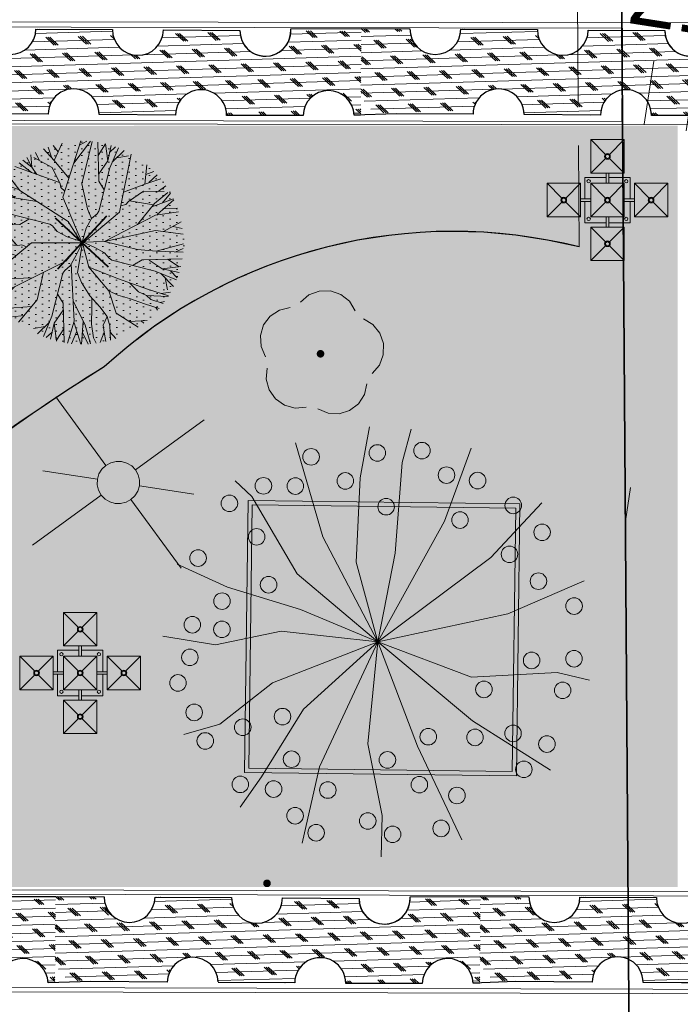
# Model space of a CAD drawing. Extents: x 6601440 to 6601733, y 5738487 to 5738717.
# Tile 70 of 129: x 6601560 to 6601568, y 5738621 to 5738632. Entities that reach past the tile are written whole.
import ezdxf

# ---------------------------------------------------------------- set-up
doc = ezdxf.new("R2010")
doc.units = 0
doc.linetypes.add('PRZER2-1', pattern=[3, 2, -1])
doc.linetypes.add('PRZER3-1', pattern=[4, 3, -1])
doc.layers.get('0').update_dxf_attribs({"linetype": 'CONTINUOUS'})
for name, color, linetype, lineweight in [('001_Dark_1 20', 7, 'CONTINUOUS', 0), ('0_ZT_ZIELEŃ drzewa', 7, 'CONTINUOUS', 30), ('MM_A_PZT_BUD_nadwieszenia', 30, 'CONTINUOUS', 30)]:
    doc.layers.add(name, color=color, linetype=linetype, lineweight=lineweight)
for name, color, linetype, lineweight, true_color in [('GSLKOG', 7, 'CONTINUOUS', 35, 0x0a0909), ('GSLKRW', 7, 'CONTINUOUS', 25, 0x0a0909), ('GSPRDL', 7, 'CONTINUOUS', 18, 0x008000), ('GSPWPS', 7, 'CONTINUOUS', 13, 0x0a0909), ('GSPWPS_O', 7, 'CONTINUOUS', 0, 0x0a0909), ('GSSKOA', 7, 'PRZER3-1', 18, 0x0a0909), ('GSSUTR', 7, 'CONTINUOUS', 18, 0x0a0909), ('GUPISL', 7, 'CONTINUOUS', 18, 0x0a0909), ('MM_A_PZT_ zieleń', 7, 'CONTINUOUS', 30, 0x008f00), ('Z_zielen', 7, 'CONTINUOUS', 0, 0x008f00), ('ZZ- zywopłot', 7, 'CONTINUOUS', 9, 0x208000)]:
    doc.layers.add(name, color=color, linetype=linetype, lineweight=lineweight, true_color=true_color)
doc.styles.add('APLUS', font='arial.ttf', dxfattribs={"width": 0.6})
doc.styles.add('GEO-INFO', font='arial.ttf')

# ---------------------------------------------------------------- blocks, each defined once
blk = doc.blocks.new('SPDLP')
blk.add_hatch(color=0).paths.add_polyline_path([(-0.09, 0), (-0.085595, -0.027812), (-0.072812, -0.052901), (-0.052901, -0.072812), (-0.027812, -0.085595), (0, -0.09), (0.027812, -0.085595), (0.052901, -0.072812), (0.072812, -0.052901), (0.085595, -0.027812), (0.09, 0), (0.085595, 0.027812), (0.072812, 0.052901), (0.052901, 0.072812), (0.027812, 0.085595), (0, 0.09), (-0.027812, 0.085595), (-0.052901, 0.072812), (-0.072812, 0.052901), (-0.085595, 0.027812)])
at = {"color": 0}
for points in [[(-0.268652, 1.271938), (-0.048001, 1.40916), (0.20623, 1.462858), (0.463525, 1.426585), (0.693003, 1.304695), (0.867117, 1.11182), (0.964971, 0.871109)], [(-1.292703, 0.137547), (-1.355024, 0.389802), (-1.327532, 0.648184), (-1.213525, 0.881678), (-1.026689, 1.062258), (-0.78945, 1.168249), (-0.530282, 1.186929)], [(1.126667, 0.648554), (1.325358, 0.481106), (1.454989, 0.255912), (1.5, 0), (1.454989, -0.255912), (1.325358, -0.481106), (1.126667, -0.648554)], [(-0.530282, -1.186929), (-0.78945, -1.168249), (-1.026689, -1.062258), (-1.213525, -0.881678), (-1.327532, -0.648184), (-1.355024, -0.389802), (-1.292703, -0.137547)], [(0.964971, -0.871109), (0.867117, -1.11182), (0.693003, -1.304695), (0.463525, -1.426585), (0.20623, -1.462858), (-0.048001, -1.40916), (-0.268652, -1.271938)]]:
    blk.add_lwpolyline(points, dxfattribs=at)
blk = doc.blocks.new('KOLO')
blk.add_hatch(color=0).paths.add_polyline_path([(0, 0.5), (-0.12941, 0.482963), (-0.25, 0.433013), (-0.353553, 0.353553), (-0.433013, 0.25), (-0.482963, 0.12941), (-0.5, 0), (-0.482963, -0.12941), (-0.433013, -0.25), (-0.353553, -0.353553), (-0.25, -0.433013), (-0.12941, -0.482963), (0, -0.5), (0.12941, -0.482963), (0.25, -0.433013), (0.353553, -0.353553), (0.433013, -0.25), (0.482963, -0.12941), (0.5, 0), (0.482963, 0.12941), (0.433013, 0.25), (0.353553, 0.353553), (0.25, 0.433013), (0.12941, 0.482963)])
blk = doc.blocks.new('SUSM02_1')
at = {"true_color": 0xffffff}
blk.add_hatch(color=7, dxfattribs=at).paths.add_polyline_path([(0, 0.5), (-0.12941, 0.482963), (-0.25, 0.433013), (-0.353553, 0.353553), (-0.433013, 0.25), (-0.482963, 0.12941), (-0.5, 0), (-0.482963, -0.12941), (-0.433013, -0.25), (-0.353553, -0.353553), (-0.25, -0.433013), (-0.12941, -0.482963), (0, -0.5), (0.12941, -0.482963), (0.25, -0.433013), (0.353553, -0.353553), (0.433013, -0.25), (0.482963, -0.12941), (0.5, 0), (0.482963, 0.12941), (0.433013, 0.25), (0.353553, 0.353553), (0.25, 0.433013), (0.12941, 0.482963)])
at = {"color": 0}
for points in [[(-0.353553, 0.353553), (-1.767767, 1.767767)], [(0, 0.5), (0, 1.8)], [(0.353553, 0.353553), (1.767767, 1.767767)], [(-0.353553, -0.353553), (-1.767767, -1.767767)], [(0.353553, -0.353553), (1.767767, -1.767767)], [(0, -0.5), (0, -1.8)]]:
    blk.add_lwpolyline(points, dxfattribs=at)
blk.add_lwpolyline([(0.5, 0), (0.482963, -0.12941), (0.433013, -0.25), (0.353553, -0.353553), (0.25, -0.433013), (0.12941, -0.482963), (0, -0.5), (-0.12941, -0.482963), (-0.25, -0.433013), (-0.353553, -0.353553), (-0.433013, -0.25), (-0.482963, -0.12941), (-0.5, 0), (-0.482963, 0.12941), (-0.433013, 0.25), (-0.353553, 0.353553), (-0.25, 0.433013), (-0.12941, 0.482963), (0, 0.5), (0.12941, 0.482963), (0.25, 0.433013), (0.353553, 0.353553), (0.433013, 0.25), (0.482963, 0.12941)], close=True, dxfattribs=at)
blk = doc.blocks.new('PGROM-B09X0104')
at = {"color": 0}
for points in [[(-12.5, 11.5), (-37.7, 267.9), (-83.7, 498.1), (-95.3, 668.7)], [(-12.5, 11.5), (54.3, 329.3), (197.3, 564.6), (215.5, 633.4)], [(-12.5, 11.5), (-124.6, 288.4), (-257.4, 446.9), (-311.4, 602.6)], [(-12.5, 11.5), (192.2, 314), (406.4, 524.6)], [(-12.5, 11.5), (-277.9, 237.2), (-466.9, 319.1), (-547.4, 402.1)], [(-12.5, 11.5), (171.8, 186.1), (406.8, 298.6), (557.9, 348.2)], [(-12.5, 11.5), (253.5, 94), (509, 206.6), (612.5, 230.8)], [(-12.5, 11.5), (-303.4, 114.5), (-548.7, 129.8), (-661.7, 142.7)], [(-12.5, 11.5), (411.9, 7.1), (649.2, 41)], [(-12.5, 11.5), (-436.3, -13.4), (-668.8, -77.1)], [(-12.5, 11.5), (-303.4, -110.5), (-477.1, -253.7), (-590.4, -312)], [(-12.5, 11.5), (-237, -248.6), (-426.2, -505.7)], [(-12.5, 11.5), (-88.8, -361.1), (-108.5, -643.8)], [(-12.5, 11.5), (381.3, -171.9), (604, -230.8)], [(-12.5, 11.5), (28.7, -294.7), (166.7, -519.7), (192.9, -618.2)], [(-12.5, 11.5), (253.5, -299.8), (453.8, -458.9)]]:
    blk.add_lwpolyline(points, dxfattribs=at)
for centre in [(-47.9, 620.8), (146.2, 615.7), (-237, 539), (243.3, 549.2), (-415.8, 493), (-329, 498.1), (-129.7, 493), (95.1, 493), (289.3, 462.3), (391.5, 462.3), (-206.3, 452.1), (-472, 406), (-17.3, 390.7), (-533.3, 334.4), (376.2, 334.4), (498.8, 288.4), (-441.4, 252.6), (-599.8, 175.9), (-354.5, 160.5), (365.9, 186.1), (570.3, 170.8), (-564, 78.7), (-456.7, 73.6), (539.7, 68.5), (-604.9, -18.5), (570.3, -23.6), (437.5, -33.8), (-487.4, -69.6), (-620.2, -100.3), (555, -156.6), (-318.7, -187.3), (-512.9, -223.1), (417, -217.9), (-196.1, -264), (524.3, -274.2), (-512.9, -310), (-339.2, -310), (13.4, -345.8), (386.4, -335.6), (-129.7, -391.8), (-426, -432.8), (-313.6, -427.6), (161.6, -432.8), (371, -468.6), (-63.3, -489), (-145, -570.8), (125.8, -560.6), (228, -545.3), (-42.8, -596.4)]:
    blk.add_circle(centre, 25.5, dxfattribs=at)
blk = doc.blocks.new('A$C528fa404')
at = {"layer": '0_ZT_ZIELEŃ drzewa', "lineweight": 13, "true_color": 0x33cc00}
h = blk.add_hatch(dxfattribs=at)
h.set_pattern_fill('DOTS', color=82, scale=0.05, style=0)
h.set_pattern_definition([(0, (-6600136.14579, -5737018.89115), (0.0396875, 0.079375), [0, -0.079375])])
edge = h.paths.add_edge_path()
edge.add_ellipse((0, 0), major_axis=(0.047, -1.193), ratio=1, start_angle=269.4342, end_angle=629.4342)
at = {"lineweight": 0}
for p, q in [((-0.059, 1.033), (-0.206, 1.176)), ((-0.14, 1.112), (-0.116, 1.188)), ((-0.059, 1.033), (0.003, 1.194)), ((-0.046, 1.081), (-0.051, 1.193)), ((0.104, 1.099), (0.112, 1.189)), ((0.221, 0.731), (0.215, 1.175)), ((-0.52, 0.817), (-0.57, 1.049)), ((-0.417, 0.85), (-0.553, 1.059)), ((-0.491, 0.963), (-0.497, 1.086)), ((-0.419, 0.902), (-0.468, 1.101)), ((0.004, 0.593), (-0.423, 1.117)), ((-0.009, 0.967), (0.151, 1.153)), ((0.299, 1.156), (0.217, 1.029)), ((0.329, 0.964), (0.306, 1.154)), ((0.329, 0.964), (0.368, 1.136)), ((0.355, 0.882), (0.45, 1.106)), ((0.384, 0.949), (0.515, 1.077)), ((-0.512, 0.798), (-0.69, 0.975)), ((-0.541, 0.914), (-0.65, 1.002)), ((-0.146, 0.777), (-0.059, 1.033)), ((-0.025, 0.753), (-0.009, 0.967)), ((-0.024, 0.767), (0.191, 0.954)), ((0.224, 0.813), (0.329, 0.964)), ((0.436, 1.001), (0.575, 1.025)), ((0.534, 0.788), (0.69, 0.975)), ((0.542, 0.84), (0.612, 1.025)), ((0.621, 0.892), (0.641, 1.007)), ((0.632, 0.744), (0.708, 0.962)), ((-0.853, 0.688), (-0.864, 0.824)), ((-0.763, 0.829), (-0.818, 0.869)), ((-0.746, 0.597), (-0.769, 0.913)), ((-0.407, 0.584), (-0.419, 0.902)), ((0.222, 0.375), (0.355, 0.882)), ((0.491, 0.526), (0.542, 0.84)), ((0.622, 0.725), (0.814, 0.874)), ((0.664, 0.837), (0.777, 0.907)), ((-0.667, 0.53), (-0.928, 0.752)), ((-0.214, 0.191), (-0.512, 0.798)), ((-0.044, 0.651), (-0.018, 0.707)), ((-0.018, 0.707), (-0.025, 0.753)), ((0.221, 0.73), (0.221, 0.731)), ((0.284, 0.624), (0.221, 0.73)), ((0.25, 0.159), (0.622, 0.725)), ((0.709, 0.259), (0.902, 0.782)), ((0.83, 0.587), (0.944, 0.732)), ((-0.981, 0.441), (-1.005, 0.579)), ((-0.001, 0.006), (0.004, 0.593)), ((0.807, 0.524), (0.895, 0.583)), ((0.895, 0.583), (0.977, 0.687)), ((0.895, 0.583), (1.006, 0.643)), ((0.896, 0.584), (1.037, 0.593)), ((-0.93, 0.388), (-1.069, 0.531)), ((-0.343, 0.454), (-0.667, 0.53)), ((0.89, 0.344), (1.008, 0.559)), ((0.974, 0.497), (1.065, 0.54)), ((-0.944, 0.334), (-1.133, 0.377)), ((-1.044, 0.356), (-1.113, 0.431)), ((-0.863, 0.359), (-1.101, 0.461)), ((-0.355, 0.226), (-0.863, 0.359)), ((0.2, 0.344), (0.222, 0.375)), ((0.97, 0.32), (1.108, 0.444)), ((1.01, 0.35), (1.129, 0.389)), ((-0.944, 0.334), (-1.154, 0.308)), ((-1.146, 0.309), (-1.01, 0.221)), ((-0.793, 0.228), (-0.944, 0.334)), ((-0.605, 0.288), (-0.71, 0.226)), ((0.07, 0.175), (0.135, 0.29)), ((0.135, 0.29), (0.2, 0.344)), ((0.608, 0.199), (0.651, 0.244)), ((0.651, 0.244), (0.696, 0.253)), ((0.696, 0.253), (0.89, 0.344)), ((0.762, 0.148), (0.97, 0.32)), ((0.97, 0.32), (1.172, 0.226)), ((1.073, 0.272), (1.147, 0.332)), ((-1.038, 0.069), (-1.187, 0.131)), ((-0.922, 0.099), (-1.181, 0.177)), ((-0.711, 0.226), (-1.174, 0.219)), ((-0.246, 0.127), (-0.922, 0.099)), ((-0.71, 0.226), (-0.711, 0.226)), ((-0.325, 0.205), (-0.355, 0.226)), ((-0.271, 0.14), (-0.325, 0.205)), ((-0.155, 0.074), (-0.271, 0.14)), ((0.001, 0.006), (-0.214, 0.191)), ((-0.001, 0.006), (0.25, 0.159)), ((0.005, 0.002), (0.537, 0.223)), ((0.009, -0.005), (0.07, 0.175)), ((0.537, 0.223), (1.198, 0.003)), ((-0.943, 0.097), (-1.194, 0.023)), ((-0.922, -0.009), (-1.194, 0.012)), ((-1.057, 0.002), (-1.192, -0.063)), ((-0.684, 0.109), (-0.969, -0.032)), ((-0.469, 0.01), (-0.624, -0.089)), ((-0.351, 0.055), (-0.469, 0.01)), ((-0.001, -0.008), (-0.351, 0.055)), ((-0.022, 0.007), (-0.155, 0.074)), ((-0.032, -0.014), (-0.005, 0.003)), ((-0.022, 0.007), (-0.006, 0.002)), ((-0.012, 0.003), (0.357, -0.446)), ((0.938, 0.089), (1.193, -0.108)), ((1.15, 0.019), (1.196, -0.066)), ((-0.969, -0.032), (-1.191, -0.091)), ((-0.958, -0.107), (-1.12, -0.127)), ((-0.76, -0.109), (-0.958, -0.107)), ((-0.649, -0.111), (-0.76, -0.109)), ((-0.624, -0.089), (-0.756, -0.206)), ((-0.288, -0.077), (-0.567, -0.314)), ((-0.288, -0.077), (-0.428, -0.428)), ((-0.032, -0.014), (-0.288, -0.077)), ((0.009, -0.005), (-0.055, -0.151)), ((-0.032, -0.013), (-0.005, -0.002)), ((-0.002, -0.008), (-0.002, -0.006)), ((0.006, -0.002), (0.17, -0.05)), ((0.008, -0.005), (0.013, -0.265)), ((0.17, -0.05), (0.286, -0.116)), ((0.397, -0.068), (0.286, -0.116)), ((0.286, -0.116), (0.34, -0.181)), ((0.692, -0.005), (0.397, -0.068)), ((1.19, -0.128), (0.692, -0.005)), ((-1.12, -0.127), (-1.183, -0.159)), ((-1.055, -0.254), (-1.176, -0.206)), ((-0.756, -0.206), (-0.87, -0.289)), ((-0.055, -0.151), (-0.12, -0.266)), ((0.34, -0.181), (0.37, -0.202)), ((0.37, -0.202), (0.878, -0.335)), ((0.62, -0.264), (0.725, -0.202)), ((0.725, -0.202), (0.727, -0.202)), ((0.727, -0.202), (1.181, -0.195)), ((0.808, -0.204), (0.96, -0.31)), ((1.161, -0.285), (1.025, -0.197)), ((-1.055, -0.254), (-1.163, -0.272)), ((-0.979, -0.322), (-1.148, -0.327)), ((-1.053, -0.325), (-1.129, -0.389)), ((-0.973, -0.241), (-1.055, -0.254)), ((-0.87, -0.289), (-0.979, -0.322)), ((-0.87, -0.289), (-0.973, -0.241)), ((-0.567, -0.314), (-0.833, -0.398)), ((-0.567, -0.314), (-0.62, -0.418)), ((-0.185, -0.32), (-0.206, -0.351)), ((-0.12, -0.266), (-0.185, -0.32)), ((0.013, -0.265), (-0.085, -0.651)), ((0.013, -0.265), (0.137, -0.868)), ((0.013, -0.265), (0.317, -0.869)), ((0.878, -0.335), (1.113, -0.436)), ((0.96, -0.31), (1.162, -0.285)), ((0.96, -0.31), (1.143, -0.351)), ((1.059, -0.332), (1.125, -0.404)), ((-0.833, -0.398), (-0.998, -0.655)), ((-0.62, -0.418), (-0.658, -0.554)), ((-0.428, -0.428), (-0.551, -0.768)), ((-0.206, -0.351), (-0.34, -0.858)), ((0.357, -0.446), (1.04, -0.586)), ((0.431, -0.461), (0.446, -0.52)), ((0.945, -0.364), (1.082, -0.505)), ((0.997, -0.417), (1.02, -0.555)), ((-0.931, -0.55), (-0.922, -0.759)), ((-0.658, -0.554), (-0.723, -0.729)), ((-0.474, -0.555), (-0.582, -0.661)), ((0.488, -0.563), (0.44, -0.844)), ((0.446, -0.52), (0.48, -0.552)), ((0.48, -0.552), (0.603, -0.727)), ((0.59, -0.493), (0.684, -0.746)), ((-0.925, -0.692), (-0.951, -0.723)), ((-0.582, -0.661), (-0.626, -0.756)), ((-0.269, -0.6), (-0.206, -0.706)), ((-0.085, -0.651), (-0.106, -0.872)), ((0.21, -0.656), (0.456, -0.858)), ((-0.723, -0.729), (-0.782, -0.902)), ((-0.672, -0.807), (-0.721, -0.951)), ((-0.626, -0.756), (-0.672, -0.807)), ((-0.626, -0.756), (-0.639, -1.009)), ((-0.551, -0.768), (-0.631, -1.014)), ((-0.209, -0.789), (-0.314, -0.94)), ((-0.206, -0.706), (-0.206, -0.707)), ((-0.206, -0.707), (-0.199, -1.178)), ((0.603, -0.727), (0.597, -0.972)), ((0.684, -0.746), (0.744, -0.932)), ((0.684, -0.746), (0.913, -0.768)), ((0.704, -0.793), (0.792, -0.891)), ((0.797, -0.757), (0.834, -0.853)), ((-0.769, -0.863), (-0.801, -0.885)), ((-0.709, -0.915), (-0.699, -0.968)), ((-0.368, -0.925), (-0.521, -1.074)), ((-0.34, -0.858), (-0.446, -1.108)), ((-0.106, -0.872), (-0.119, -1.189)), ((-0.106, -0.872), (-0.023, -1.194)), ((0.137, -0.868), (0.094, -1.19)), ((0.317, -0.869), (0.354, -1.14)), ((0.328, -0.887), (0.499, -1.085)), ((0.416, -0.824), (0.509, -1.08)), ((0.456, -0.858), (0.586, -1.016)), ((0.598, -0.901), (0.661, -0.992)), ((-0.603, -0.928), (-0.588, -1.039)), ((-0.421, -0.977), (-0.56, -1.001)), ((-0.337, -1.039), (-0.421, -1.117)), ((-0.314, -0.94), (-0.36, -1.141)), ((-0.314, -0.94), (-0.287, -1.161)), ((-0.29, -1.142), (-0.202, -1.005)), ((0.125, -0.96), (0.236, -1.169)), ((0.393, -0.962), (0.398, -1.124)), ((0.462, -0.951), (0.575, -1.047)), ((-0.115, -1.105), (-0.076, -1.192)), ((-0.115, -1.106), (-0.115, -1.105)), ((0.185, -1.074), (0.161, -1.182))]:
    blk.add_line(p, q, dxfattribs=at)
at = {"lineweight": 40}
for points in [[(0.309, -0.291), (-0.309, 0.291)], [(-0.291, -0.309), (0.291, 0.309)]]:
    blk.add_lwpolyline(points, dxfattribs=at)
at = {"lineweight": 0}
blk.add_ellipse((0, 0), major_axis=(-0.00325, -0.0048), ratio=1, start_param=5.337382, end_param=11.620567, dxfattribs=at)
at = {"lineweight": 0, "style": 'APLUS', "text_generation_flag": 6, "flags": 9}
for p, height, rotation, width in [((-0.073, 0.06), 0.0000285, 1.6129, 0.799982), ((0.142, -0.115), 0.0000548, 181.9492, 0.799999)]:
    blk.add_attdef('ESTCODE', p, '', height=height, rotation=rotation, dxfattribs=dict(at, width=width))
blk = doc.blocks.new('A$C5B6836A8')
at = {"linetype": 'ByBlock'}
for p, q in [((0.514, 1.422), (0.687, 1.249)), ((0.514, 1.422), (0.514, 1.029)), ((0.908, 1.422), (0.514, 1.422)), ((0.908, 1.422), (0.735, 1.249)), ((0.908, 1.422), (0.908, 1.029)), ((0.687, 1.202), (0.514, 1.029)), ((0.735, 1.202), (0.908, 1.029)), ((0.444, 0.978), (0.444, 0.726)), ((0.444, 0.978), (0.696, 0.978)), ((0.908, 1.029), (0.514, 1.029)), ((0.696, 1.029), (0.696, 0.908)), ((0.726, 1.029), (0.726, 0.908)), ((0.726, 0.978), (0.978, 0.978)), ((0.978, 0.726), (0.978, 0.978)), ((0, 0.908), (0.393, 0.908)), ((0, 0.908), (0, 0.514)), ((0, 0.908), (0.173, 0.735)), ((0.22, 0.735), (0.393, 0.908)), ((0.393, 0.908), (0.393, 0.514)), ((0.514, 0.908), (0.908, 0.908)), ((0.514, 0.908), (0.514, 0.514)), ((0.514, 0.908), (0.687, 0.735)), ((0.735, 0.735), (0.908, 0.908)), ((0.908, 0.908), (0.908, 0.514)), ((1.029, 0.908), (1.202, 0.735)), ((1.029, 0.908), (1.422, 0.908)), ((1.029, 0.908), (1.029, 0.514)), ((1.249, 0.735), (1.422, 0.908)), ((1.422, 0.908), (1.422, 0.514)), ((0.393, 0.726), (0.514, 0.726)), ((0.393, 0.696), (0.514, 0.696)), ((0.444, 0.696), (0.444, 0.444)), ((0.908, 0.726), (1.029, 0.726)), ((0.908, 0.696), (1.029, 0.696)), ((0.978, 0.444), (0.978, 0.696)), ((0, 0.514), (0.173, 0.687)), ((0.22, 0.687), (0.393, 0.514)), ((0.514, 0.514), (0.687, 0.687)), ((0.735, 0.687), (0.908, 0.514)), ((1.029, 0.514), (1.202, 0.687)), ((1.249, 0.687), (1.422, 0.514)), ((0, 0.514), (0.393, 0.514)), ((0.514, 0.514), (0.908, 0.514)), ((0.696, 0.514), (0.696, 0.393)), ((0.726, 0.514), (0.726, 0.393)), ((1.029, 0.514), (1.422, 0.514)), ((0.444, 0.444), (0.696, 0.444)), ((0.908, 0.393), (0.514, 0.393)), ((0.514, 0.393), (0.514, 0)), ((0.514, 0.393), (0.687, 0.22)), ((0.726, 0.444), (0.978, 0.444)), ((0.908, 0.393), (0.735, 0.22)), ((0.908, 0.393), (0.908, 0)), ((0.687, 0.173), (0.514, 0)), ((0.735, 0.173), (0.908, 0)), ((0.908, 0), (0.514, 0))]:
    blk.add_line(p, q, dxfattribs=at)
for centre, radius in [((0.711, 1.225), 0.0334), ((0.711, 1.225), 0.0233), ((0.49, 0.932), 0.0197), ((0.932, 0.932), 0.0197), ((0.197, 0.711), 0.0334), ((0.197, 0.711), 0.0233), ((0.711, 0.711), 0.0334), ((0.711, 0.711), 0.0233), ((1.225, 0.711), 0.0334), ((1.225, 0.711), 0.0233), ((0.49, 0.49), 0.0197), ((0.932, 0.49), 0.0197), ((0.711, 0.197), 0.0334), ((0.711, 0.197), 0.0233)]:
    blk.add_circle(centre, radius, dxfattribs=at)

msp = doc.modelspace()

# ---------------------------------------------------------------- hatches: boundary and pattern name
h = msp.add_hatch()
h.set_pattern_fill('GRASS', color=3, scale=0.02, angle=90)
h.set_pattern_definition([(180, (-0.01457, -0.0124), (-0.3592102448, -0.3592102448), [0.09525, -0.6231704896]), (135, (-0.01457, -0.0124), (-0.359210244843, -0.359210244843), [0.09525, -0.41275]), (225, (-0.01457, -0.0124), (0.359210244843, -0.359210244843), [0.09525, -0.41275])])
h.paths.add_polyline_path([(6601537.72084, 5738630.83002), (6601567.94634, 5738630.84162), (6601567.94634, 5738621.88314), (6601550.51345, 5738621.88314), (6601550.41234, 5738621.88314), (6601550.39198, 5738605.23717), (6601547.87965, 5738600.80299), (6601546.81044, 5738599.97576), (6601546.81044, 5738600.99873), (6601537.74883, 5738601.0601), (6601537.74883, 5738604.39247), (6601532.4487, 5738604.39247), (6601532.4487, 5738607.03252), (6601538.85838, 5738607.03252), (6601538.85838, 5738614.57282), (6601532.48322, 5738614.57282), (6601532.48322, 5738620.8702), (6601537.72466, 5738620.8702)])
h = msp.add_hatch()
h.set_pattern_fill('GRAVEL', color=8, scale=0.03, angle=90)
h.set_pattern_definition([(318.0127875, (-0.762, 0.54864), (6.85799999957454, -6.09600000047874), [0.102516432, -10.14914509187]), (274.969741, (-0.6858, 0.48006), (-0.76200004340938, 9.14399999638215), [0.175921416, -17.41621466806]), (222.5104471, (-0.67056, 0.3048), (8.3819999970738, 7.62000000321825), [0.124044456, -12.28041683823]), (357.273689, (-0.48006, 0.00762), (-15.23999999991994, 0.76200000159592), [0.160201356, -15.85993122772]), (22.83365418, (-0.32004, 2e-17), (-9.14399999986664, -3.81000000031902), [0.15709011, -15.5519423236]), (87.273689, (-0.17526, 0.06096), (-0.76200000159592, -15.23999999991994), [0.160201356, -15.85993122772]), (127.69424047, (-0.16764, 0.22098), (7.62000000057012, -9.90599999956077), [0.211858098, -20.973934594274]), (162.25532837, (-0.29718, 0.38862), (-16.76399999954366, 5.33400000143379), [0.200015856, -19.80157698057]), (211.42956562, (-0.48768, 0.44958), (-9.9059999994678, -6.09600000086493), [0.1607439, -15.913663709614]), (265.2363583, (-0.62484, 0.36576), (0.7620000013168, 8.38199999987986), [0.183513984, -8.992181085]), (312.3974378, (-0.64008, 0.18288), (8.382000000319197, -9.143999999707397), [0.237323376, -23.49503175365]), (228.81407483, (-0.47244, 0.762), (-4.57200000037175, -5.33399999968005), [0.081001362, -8.0191697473]), (261.4692344, (-0.52578, 0.70104), (1.5239999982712, 9.9060000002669), [0.154104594, -15.25639169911]), (315, (-0.54864, 0.54864), (0.762, -2e-16), [0.107762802, -0.96986793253]), (293.19859051, (-0.64008, 0.4953), (-1.5239999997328, 3.8100000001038), [0.058032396, -5.74518671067]), (21.80140949, (-0.61722, 0.44196), (-2.2859999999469, -0.7620000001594), [0.082069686, -4.021425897]), (120.96375653, (-0.54102, 0.47244), (-1.5239999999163, 2.286000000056), [0.133295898, -4.30988944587]), (251.56505118, (-0.6096, 0.58674), (0.76199999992, 1.52400000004), [0.096386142, -2.31326943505]), (106.389540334, (-0.61722, 4e-17), (-2.28600000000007, 7.62000000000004), [0.1350264, -13.36764800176]), (160.34617594, (-0.65532, 0.12954), (8.38199999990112, -3.0480000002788), [0.113279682, -11.21466470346]), (23.19859051, (-0.762, 0.58674), (-3.8100000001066, -1.523999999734), [0.11606403, -5.68715507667]), (73.61045967, (-0.65532, 0.63246), (-2.28599999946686, -7.62000000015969), [0.1350264, -13.36764800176]), (69.44395478, (-0.14478, 9e-18), (-1.5240000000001, -3.81), [0.13021056, -6.38032029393]), (24.7751406, (-0.09906, 0.12192), (-8.38199999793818, -3.81000000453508), [0.109101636, -10.801078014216]), (156.80140949, (4e-17, 0.59436), (-3.8100000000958, 1.5239999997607), [0.11606403, -5.68715507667]), (107.35402464, (-0.10668, 0.64008), (3.04800000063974, -9.9059999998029), [0.127734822, -12.64571279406]), (159.44395478, (1e-17, 0.22098), (3.8099999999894, -1.5240000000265), [0.06510528, -6.44542557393]), (191.309932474, (3e-17, 0.54864), (-3.048, -0.762), [0.03885438, -3.84659848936]), (255.963756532, (-0.0381, 0.54102), (0.762, 2.286), [0.15709011, -2.98471637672]), (276.00900596, (-0.0762, 0.38862), (-0.7620000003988, 7.61999999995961), [0.1455801, -14.412409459]), (33.69006753, (-0.47244, 0.47244), (-1.523999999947, -0.762000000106), [0.109897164, -2.637532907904]), (83.15722659, (-0.381, 0.5334), (1.52399999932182, 12.9540000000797), [0.191867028, -18.99480271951]), (150.9453959, (-0.35814, 0.7239), (5.3339999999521, -3.0480000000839), [0.078452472, -7.76681769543]), (180, (-0.4267, 0.762), (-0.762, -0.762), [0.04572, -0.71628]), (210.25643716, (-0.09906, 0.37338), (5.33400000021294, 3.04799999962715), [0.105860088, -10.48018223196]), (138.0127875, (-0.1905, 0.32004), (-6.85799999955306, 6.0960000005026), [0.205032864, -10.04662865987]), (90, (-0.3429, 0.4572), (-0.762, 0.762), [0.19812, -0.56388]), (55.3048465, (-0.3429, 0.65532), (5.33399999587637, 7.62000000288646), [0.120482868, -11.92779501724]), (344.0546041, (-0.27432, 0.75438), (3.0480000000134, -0.7619999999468), [0.110948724, -5.43649501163]), (297.64597536, (-0.16764, 0.7239), (7.61999999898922, -14.478000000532), [0.18064353, -17.88373932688]), (265.42607874, (-0.08382, 0.56388), (-0.76199999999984, -9.90599999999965), [0.191108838, -18.91975393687])])
edge = h.paths.add_edge_path()
edge.add_spline(control_points=[(6601548.55659, 5738601.23941), (6601547.19652, 5738601.62053), (6601545.12544, 5738602.20087), (6601547.81665, 5738604.96275), (6601543.54338, 5738608.31134), (6601547.86592, 5738613.14926), (6601544.62394, 5738617.44682), (6601544.57815, 5738625.26763), (6601564.03394, 5738628.80488), (6601554.88329, 5738621.40756), (6601552.84676, 5738623.58172), (6601549.42049, 5738624.15213), (6601550.2341, 5738620.51311), (6601547.16863, 5738621.03863), (6601547.32971, 5738615.51118), (6601550.64402, 5738614.75235), (6601550.05108, 5738612.15272), (6601548.11572, 5738611.4772), (6601547.44057, 5738609.19114), (6601549.0281, 5738608.34894), (6601548.76269, 5738606.88774), (6601548.09757, 5738605.15352), (6601550.38121, 5738604.58185), (6601550.38121, 5738604.58185)], knot_values=[0, 0, 0, 0, 2.99284676, 4.55739589, 8.72876972, 13.9964583, 19.03681554, 22.88729506, 36.12640235, 40.94169837, 42.0207458, 44.96777455, 47.48333354, 47.95693923, 53.23242321, 54.7518169, 57.05149094, 58.60817791, 60.96301757, 61.94467935, 63.27150095, 64.90114659, 66.72377439, 66.72377439, 66.72377439, 66.72377439], degree=3, periodic=0)
edge.add_arc((6601542.07629, 5738606.94621), 8.63493, 318.631655, 344.108653, ccw=False)
at = {"layer": 'GSSUTR'}
h = msp.add_hatch(dxfattribs=at)
h.set_pattern_fill('PTTU04', color=256, scale=0.5, angle=-8.852821, style=0)
h.set_pattern_definition([(81.14718, (6598872.4612, 5730326.6935), (-2.08547525, 2.8549594), [0.75, -4.25]), (81.14718, (6598872.9553, 5730326.6165), (-2.08547525, 2.8549594), [0.75, -4.25])])
h.paths.add_polyline_path([(6601571.46416, 5738607.75911), (6601571.53276, 5738632.18226), (6601571.53659, 5738632.20756), (6601571.53998, 5738632.23292), (6601571.54293, 5738632.25834), (6601571.54544, 5738632.28381), (6601571.54751, 5738632.30932), (6601571.54913, 5738632.33486), (6601571.55031, 5738632.36042), (6601571.55105, 5738632.386), (6601571.55134, 5738632.41159), (6601571.55119, 5738632.43718), (6601571.55059, 5738632.46276), (6601571.54955, 5738632.48833), (6601571.54806, 5738632.51388), (6601571.54614, 5738632.5394), (6601571.54377, 5738632.56488), (6601571.54095, 5738632.59032), (6601571.5377, 5738632.6157), (6601571.53401, 5738632.64102), (6601571.52987, 5738632.66628), (6601571.5253, 5738632.69146), (6601571.52029, 5738632.71655), (6601571.51485, 5738632.74156), (6601571.50898, 5738632.76646), (6601571.50267, 5738632.79127), (6601571.49593, 5738632.81595), (6601571.48877, 5738632.84052), (6601571.48118, 5738632.86496), (6601571.47317, 5738632.88927), (6601571.46473, 5738632.91343), (6601571.45588, 5738632.93744), (6601571.44661, 5738632.96129), (6601571.43693, 5738632.98498), (6601571.42684, 5738633.0085), (6601571.41635, 5738633.03184), (6601571.40545, 5738633.05499), (6601571.39415, 5738633.07795), (6601571.38245, 5738633.10071), (6601571.37036, 5738633.12327), (6601571.35788, 5738633.14561), (6601571.34501, 5738633.16773), (6601571.33176, 5738633.18962), (6601571.31814, 5738633.21129), (6601571.30414, 5738633.23271), (6601571.28977, 5738633.25388), (6601571.27503, 5738633.2748), (6601571.25993, 5738633.29547), (6601571.24448, 5738633.31587), (6601571.22867, 5738633.33599), (6601571.21252, 5738633.35584), (6601571.19603, 5738633.37541), (6601571.1792, 5738633.39468), (6601571.16203, 5738633.41367), (6601571.14469, 5738633.43219), (6601571.12703, 5738633.45042), (6601571.10906, 5738633.46833), (6601571.09078, 5738633.48594), (6601571.07221, 5738633.50323), (6601571.05334, 5738633.52019), (6601571.03418, 5738633.53683), (6601571.01473, 5738633.55314), (6601570.99501, 5738633.56911), (6601570.97502, 5738633.58474), (6601570.95476, 5738633.60002), (6601570.93424, 5738633.61495), (6601570.91346, 5738633.62952), (6601570.89244, 5738633.64373), (6601570.87118, 5738633.65758), (6601570.84968, 5738633.67107), (6601570.82795, 5738633.68418), (6601570.806, 5738633.69691), (6601570.78383, 5738633.70927), (6601570.76146, 5738633.72124), (6601570.73888, 5738633.73282), (6601570.7161, 5738633.74401), (6601570.69314, 5738633.75481), (6601570.66999, 5738633.76522), (6601570.64667, 5738633.77522), (6601570.62318, 5738633.78482), (6601570.59953, 5738633.79402), (6601570.57572, 5738633.8028), (6601570.55177, 5738633.81118), (6601570.52767, 5738633.81914), (6601570.50344, 5738633.82668), (6601570.47909, 5738633.83381), (6601570.45461, 5738633.84051), (6601570.43002, 5738633.8468), (6601570.40533, 5738633.85266), (6601570.38055, 5738633.85809), (6601570.35567, 5738633.8631), (6601570.33071, 5738633.86767), (6601570.30567, 5738633.87182), (6601570.28057, 5738633.87554), (6601570.25541, 5738633.87882), (6601570.23019, 5738633.88167), (6601570.20493, 5738633.88408), (6601570.17963, 5738633.88606), (6601570.1543, 5738633.8876), (6601570.12895, 5738633.88871), (6601570.10358, 5738633.88938), (6601570.0782, 5738633.88962), (6601570.05283, 5738633.88941), (6601570.02746, 5738633.88877), (6601570.0021, 5738633.8877), (6601569.97677, 5738633.88618), (6601569.95147, 5738633.88423), (6601563.77615, 5738634.04909), (6601556.70331, 5738634.23127), (6601549.56002, 5738634.44171), (6601551.94466, 5738633.2715), (6601567.28346, 5738633.12408), (6601567.4948, 5738603.50856), (6601571.03152, 5738596.25272), (6601570.85944, 5738600.25823), (6601571.73856, 5738600.71451)], flags=0)
at = {"layer": 'ZZ- zywopłot', "ltscale": 5}
h = msp.add_hatch(dxfattribs=at)
h.set_pattern_fill('CORK', color=256, scale=0.03, angle=1.69545, style=0)
h.set_pattern_definition([(1.6954, (6601559.225135, 5738631.98545), (-0.0028181, 0.0952083), []), (136.6954, (6601559.27415, 5738631.93926), (-0.18478, -0.196053), [0.134704, -0.134704]), (136.6954, (6601559.29795, 5738631.93996), (-0.18478, -0.196053), [0.134704, -0.134704]), (136.6954, (6601559.32175, 5738631.94067), (-0.18478, -0.196053), [0.134704, -0.134704])])
edge = h.paths.add_edge_path()
edge.add_line((6601559.64036, 5738630.9826), (6601560.54034, 5738630.97646))
edge.add_arc((6601560.84034, 5738630.97442), 0.3, -0.390519, 179.609481, ccw=False)
edge.add_line((6601561.14033, 5738630.97238), (6601562.04031, 5738630.96624))
edge.add_arc((6601562.3403, 5738630.9642), 0.3, -0.390519, 179.609481, ccw=False)
edge.add_line((6601562.64029, 5738630.96215), (6601563.54028, 5738630.96148))
edge.add_arc((6601563.84022, 5738630.95393), 0.30004, -0.382541, 178.558751, ccw=False)
edge.add_line((6601564.14026, 5738630.95193), (6601564.2182, 5738630.9514))
edge.add_line((6601564.2182, 5738630.9514), (6601564.22502, 5738631.95137))
edge.add_line((6601564.22502, 5738631.95137), (6601563.39709, 5738631.95702))
edge.add_arc((6601563.0971, 5738631.95906), 0.3, 179.60948, 359.609481, ccw=False)
edge.add_line((6601562.79711, 5738631.96111), (6601561.89713, 5738631.96724))
edge.add_arc((6601561.59713, 5738631.96928), 0.3, 179.60948, 359.609481, ccw=False)
edge.add_line((6601561.29714, 5738631.97133), (6601560.39716, 5738631.97746))
edge.add_arc((6601560.09717, 5738631.97951), 0.3, 179.60948, 359.60948, ccw=False)
edge.add_line((6601559.79718, 5738631.98155), (6601559.22513, 5738631.98545))
edge.add_line((6601559.22513, 5738631.98545), (6601559.22019, 5738631.25952))
edge.add_arc((6601559.53878, 5738631.28569), 0.31967, 184.697063, 288.528861)
h = msp.add_hatch(dxfattribs=at)
h.set_pattern_fill('CORK', color=256, scale=0.03, angle=1.69545, style=0)
h.set_pattern_definition([(1.6954, (6601564.22502, 5738631.98499), (-0.0028181, 0.0952083), []), (136.6954, (6601564.27403, 5738631.9388), (-0.18478, -0.196053), [0.134704, -0.134704]), (136.6954, (6601564.29783, 5738631.9395), (-0.18478, -0.196053), [0.134704, -0.134704]), (136.6954, (6601564.32164, 5738631.9402), (-0.18478, -0.196053), [0.134704, -0.134704])])
edge = h.paths.add_edge_path()
edge.add_line((6601564.64025, 5738630.98214), (6601565.54023, 5738630.97601))
edge.add_arc((6601565.84022, 5738630.97396), 0.3, -0.390519, 179.609481, ccw=False)
edge.add_line((6601566.14021, 5738630.97192), (6601567.04019, 5738630.96578))
edge.add_arc((6601567.34018, 5738630.96374), 0.3, -0.390519, 179.609481, ccw=False)
edge.add_line((6601567.64018, 5738630.96169), (6601568.54016, 5738630.96102))
edge.add_arc((6601568.84011, 5738630.95347), 0.30004, -0.382541, 178.558751, ccw=False)
edge.add_line((6601569.14014, 5738630.95147), (6601569.21809, 5738630.95094))
edge.add_line((6601569.21809, 5738630.95094), (6601569.2249, 5738631.95092))
edge.add_line((6601569.2249, 5738631.95092), (6601568.39698, 5738631.95656))
edge.add_arc((6601568.09698, 5738631.9586), 0.3, 179.60948, 359.609481, ccw=False)
edge.add_line((6601567.79699, 5738631.96065), (6601566.89701, 5738631.96678))
edge.add_arc((6601566.59702, 5738631.96883), 0.3, 179.60948, 359.609481, ccw=False)
edge.add_line((6601566.29702, 5738631.97087), (6601565.39705, 5738631.97701))
edge.add_arc((6601565.09705, 5738631.97905), 0.3, 179.60948, 359.60948, ccw=False)
edge.add_line((6601564.79706, 5738631.9811), (6601564.22502, 5738631.98499))
edge.add_line((6601564.22502, 5738631.98499), (6601564.22007, 5738631.25906))
edge.add_arc((6601564.53866, 5738631.28524), 0.31967, 184.697063, 288.528861)
h = msp.add_hatch(dxfattribs=at)
h.set_pattern_fill('CORK', color=256, scale=0.03, angle=1.69545, style=0)
h.set_pattern_definition([(1.6954, (6601555.62707, 5738621.77214), (-0.0028181, 0.0952083), []), (136.6954, (6601555.67608, 5738621.72595), (-0.18478, -0.196053), [0.134704, -0.134704]), (136.6954, (6601555.69988, 5738621.72665), (-0.18478, -0.196053), [0.134704, -0.134704]), (136.6954, (6601555.72368, 5738621.72736), (-0.18478, -0.196053), [0.134704, -0.134704])])
edge = h.paths.add_edge_path()
edge.add_line((6601556.0423, 5738620.76929), (6601556.94227, 5738620.76316))
edge.add_arc((6601557.24227, 5738620.76111), 0.3, -0.390519, 179.609481, ccw=False)
edge.add_line((6601557.54226, 5738620.75907), (6601558.44224, 5738620.75293))
edge.add_arc((6601558.74223, 5738620.75089), 0.3, -0.390519, 179.609481, ccw=False)
edge.add_line((6601559.04223, 5738620.74884), (6601559.94221, 5738620.74817))
edge.add_arc((6601560.24216, 5738620.74062), 0.30004, -0.382541, 178.558751, ccw=False)
edge.add_line((6601560.54219, 5738620.73862), (6601560.62013, 5738620.73809))
edge.add_line((6601560.62013, 5738620.73809), (6601560.62695, 5738621.73807))
edge.add_line((6601560.62695, 5738621.73807), (6601559.79902, 5738621.74371))
edge.add_arc((6601559.49903, 5738621.74575), 0.3, 179.609481, 359.60948, ccw=False)
edge.add_line((6601559.19904, 5738621.7478), (6601558.29906, 5738621.75393))
edge.add_arc((6601557.99907, 5738621.75598), 0.3, 179.609481, 359.60948, ccw=False)
edge.add_line((6601557.69907, 5738621.75802), (6601556.79909, 5738621.76416))
edge.add_arc((6601556.4991, 5738621.7662), 0.3, 179.60948, 359.60948, ccw=False)
edge.add_line((6601556.19911, 5738621.76825), (6601555.62707, 5738621.77214))
edge.add_line((6601555.62707, 5738621.77214), (6601555.62212, 5738621.04621))
edge.add_arc((6601555.87978, 5738620.97993), 0.26605, 165.57425, 307.651674)
h = msp.add_hatch(dxfattribs=at)
h.set_pattern_fill('CORK', color=256, scale=0.03, angle=1.69545, style=0)
h.set_pattern_definition([(1.6954, (6601560.62695, 5738621.77169), (-0.0028181, 0.0952083), []), (136.6954, (6601560.67596, 5738621.7255), (-0.18478, -0.196053), [0.134704, -0.134704]), (136.6954, (6601560.69977, 5738621.7262), (-0.18478, -0.196053), [0.134704, -0.134704]), (136.6954, (6601560.72357, 5738621.7269), (-0.18478, -0.196053), [0.134704, -0.134704])])
edge = h.paths.add_edge_path()
edge.add_line((6601561.04218, 5738620.76883), (6601561.94216, 5738620.7627))
edge.add_arc((6601562.24215, 5738620.76065), 0.3, -0.390519, 179.609481, ccw=False)
edge.add_line((6601562.54214, 5738620.75861), (6601563.44212, 5738620.75247))
edge.add_arc((6601563.74212, 5738620.75043), 0.3, -0.390519, 179.609481, ccw=False)
edge.add_line((6601564.04211, 5738620.74839), (6601564.94209, 5738620.74771))
edge.add_arc((6601565.24204, 5738620.74016), 0.30004, -0.382541, 178.558751, ccw=False)
edge.add_line((6601565.54207, 5738620.73816), (6601565.62002, 5738620.73763))
edge.add_line((6601565.62002, 5738620.73763), (6601565.62683, 5738621.73761))
edge.add_line((6601565.62683, 5738621.73761), (6601564.79891, 5738621.74325))
edge.add_arc((6601564.49892, 5738621.7453), 0.3, 179.60948, 359.609481, ccw=False)
edge.add_line((6601564.19892, 5738621.74734), (6601563.29894, 5738621.75347))
edge.add_arc((6601562.99895, 5738621.75552), 0.3, 179.60948, 359.609481, ccw=False)
edge.add_line((6601562.69896, 5738621.75756), (6601561.79898, 5738621.7637))
edge.add_arc((6601561.49898, 5738621.76574), 0.3, 179.60948, 359.60948, ccw=False)
edge.add_line((6601561.19899, 5738621.76779), (6601560.62695, 5738621.77169))
edge.add_line((6601560.62695, 5738621.77169), (6601560.622, 5738621.04575))
edge.add_arc((6601560.9406, 5738621.07193), 0.31967, 184.697063, 288.528861)
h = msp.add_hatch(dxfattribs=at)
h.set_pattern_fill('CORK', color=256, scale=0.03, angle=1.69545, style=0)
h.set_pattern_definition([(1.6954, (6601565.62683, 5738621.77123), (-0.0028181, 0.0952083), []), (136.6954, (6601565.67585, 5738621.72503), (-0.18478, -0.196053), [0.134704, -0.134704]), (136.6954, (6601565.69965, 5738621.72574), (-0.18478, -0.196053), [0.134704, -0.134704]), (136.6954, (6601565.72345, 5738621.72644), (-0.18478, -0.196053), [0.134704, -0.134704])])
edge = h.paths.add_edge_path()
edge.add_line((6601566.04206, 5738620.76838), (6601566.94204, 5738620.76224))
edge.add_arc((6601567.24204, 5738620.7602), 0.3, -0.390519, 179.609481, ccw=False)
edge.add_line((6601567.54203, 5738620.75815), (6601568.44201, 5738620.75202))
edge.add_arc((6601568.742, 5738620.74997), 0.3, -0.390519, 179.609481, ccw=False)
edge.add_line((6601569.04199, 5738620.74793), (6601569.21237, 5738620.74808))
edge.add_arc((6601570.19369, 5738661.31596), 40.57975, 268.61431, 270.491741)
edge.add_line((6601570.54196, 5738620.7377), (6601569.20951, 5738620.73717))
edge.add_line((6601569.20951, 5738620.73717), (6601569.21633, 5738621.73715))
edge.add_line((6601569.21633, 5738621.73715), (6601569.19881, 5738621.74688))
edge.add_arc((6601569.19881, 5738621.74688), 0.000000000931, 0, 180, ccw=False)
edge.add_line((6601569.19881, 5738621.74688), (6601568.29883, 5738621.75302))
edge.add_arc((6601567.99883, 5738621.75506), 0.3, 179.609481, 359.60948, ccw=False)
edge.add_line((6601567.69884, 5738621.75711), (6601566.79886, 5738621.76324))
edge.add_arc((6601566.49887, 5738621.76528), 0.3, 179.60948, 359.60948, ccw=False)
edge.add_line((6601566.19888, 5738621.76733), (6601565.62683, 5738621.77123))
edge.add_line((6601565.62683, 5738621.77123), (6601565.62189, 5738621.04529))
edge.add_arc((6601565.94048, 5738621.07147), 0.31967, 184.697064, 288.528861)

# ---------------------------------------------------------------- linework, layer by layer
at = {"layer": 'GSLKOG', "linetype": 'Continuous', "elevation": 10.18}
msp.add_lwpolyline([(6601529.54498, 5738656.03954), (6601536.38876, 5738656.20367), (6601536.69502, 5738634.74895), (6601549.56002, 5738634.44171), (6601551.94466, 5738633.2715), (6601567.28346, 5738633.12408), (6601567.4948, 5738603.50856), (6601572.89396, 5738592.42005)], dxfattribs=at)
at = {"layer": 'GSLKRW', "linetype": 'Continuous', "lineweight": 25, "elevation": 10.18}
msp.add_lwpolyline([(6601566.78992, 5738629.41405, 0.25177198), (6601561.20056, 5738628.0029, 0.09803422), (6601555.31801, 5738622.54638, 0.15617564), (6601554.36748, 5738618.59207), (6601553.64555, 5738606.27153), (6601553.47354, 5738603.45862, 0.13928093), (6601553.65963, 5738601.66725, 0.22805985), (6601555.30745, 5738600.02515), (6601568.56434, 5738600.24019)], format="xyb", dxfattribs=at)
at = {"layer": 'GSSKOA', "linetype": 'PRZER3-1', "lineweight": 18, "ltscale": 0.5}
msp.add_line((6601566.76712, 5738632.60902, 10.18), (6601566.78992, 5738629.41405, 10.18), dxfattribs=at)
for centre, radius, start, end in [((6601565.30764, 5738623.51027, 10.18), 6.08702, 75.905922, 132.432955), ((6601572.04038, 5738610.41753, 10.18), 20.65785, 121.65014, 144.046362)]:
    msp.add_arc(centre, radius, start, end, dxfattribs=at)
at = {"layer": 'GSSUTR', "linetype": 'PRZER2-1', "ltscale": 0.5, "elevation": 10.06}
msp.add_lwpolyline([(6601571.03152, 5738596.25272), (6601567.4948, 5738603.50856), (6601567.28346, 5738633.12408), (6601551.94466, 5738633.2715), (6601549.56002, 5738634.44171), (6601556.70331, 5738634.23127), (6601563.77615, 5738634.04909), (6601569.95147, 5738633.88423, -0.48776718), (6601571.53276, 5738632.18226), (6601571.46416, 5738607.75911), (6601571.73856, 5738600.71451), (6601570.85944, 5738600.25823)], format="xyb", close=True, dxfattribs=at)
at = {"layer": 'MM_A_PZT_ zieleń'}
for p, q in [((6601560.39716, 5738631.97746), (6601561.29714, 5738631.97133)), ((6601561.89713, 5738631.96724), (6601562.79711, 5738631.96111)), ((6601563.39709, 5738631.98187), (6601564.22502, 5738631.98499)), ((6601564.22502, 5738631.98499), (6601564.79706, 5738631.9811)), ((6601565.39705, 5738631.97701), (6601566.29702, 5738631.97087)), ((6601566.89701, 5738631.96678), (6601567.79699, 5738631.96065)), ((6601560.54034, 5738630.97646), (6601559.64036, 5738630.9826)), ((6601562.04031, 5738630.96624), (6601561.14033, 5738630.97238)), ((6601564.64025, 5738630.98214), (6601564.14026, 5738630.96567)), ((6601564.2182, 5738630.96513), (6601564.14026, 5738630.96567)), ((6601565.54023, 5738630.97601), (6601564.64025, 5738630.98214)), ((6601567.04019, 5738630.96578), (6601566.14021, 5738630.97192)), ((6601563.54036, 5738630.96148), (6601562.64029, 5738630.96215)), ((6601568.54025, 5738630.96102), (6601567.64018, 5738630.96169)), ((6601559.79902, 5738621.76857), (6601560.62695, 5738621.77169)), ((6601560.62695, 5738621.77169), (6601561.19899, 5738621.76779)), ((6601561.79898, 5738621.7637), (6601562.69896, 5738621.75756)), ((6601563.29894, 5738621.75347), (6601564.19892, 5738621.74734)), ((6601564.79891, 5738621.76811), (6601565.62683, 5738621.77123)), ((6601565.62683, 5738621.77123), (6601566.19888, 5738621.76733)), ((6601566.79886, 5738621.76324), (6601567.69884, 5738621.75711)), ((6601561.04218, 5738620.76883), (6601560.54219, 5738620.75236)), ((6601561.94216, 5738620.7627), (6601561.04218, 5738620.76883)), ((6601566.04206, 5738620.76838), (6601565.54207, 5738620.7519)), ((6601566.94204, 5738620.76224), (6601566.04206, 5738620.76838)), ((6601563.44212, 5738620.75247), (6601562.54214, 5738620.75861)), ((6601564.94218, 5738620.74771), (6601564.04211, 5738620.74839)), ((6601565.62002, 5738620.75137), (6601565.54207, 5738620.7519)), ((6601568.44201, 5738620.75202), (6601567.54203, 5738620.75815))]:
    msp.add_line(p, q, dxfattribs=at)
for points in [[(6601560.39716, 5738631.97746), (6601561.29714, 5738631.97133)], [(6601561.89713, 5738631.96724), (6601562.79711, 5738631.96111)], [(6601565.39705, 5738631.97701), (6601566.29702, 5738631.97087)], [(6601566.89701, 5738631.96678), (6601567.79699, 5738631.96065)], [(6601560.54034, 5738630.97646), (6601559.64036, 5738630.9826)], [(6601562.04031, 5738630.96624), (6601561.14033, 5738630.97238)], [(6601565.54023, 5738630.97601), (6601564.64025, 5738630.98214)], [(6601567.04019, 5738630.96578), (6601566.14021, 5738630.97192)], [(6601563.54036, 5738630.96148), (6601562.64029, 5738630.96215)], [(6601568.54025, 5738630.96102), (6601567.64018, 5738630.96169)], [(6601561.79898, 5738621.7637), (6601562.69896, 5738621.75756)], [(6601563.29894, 5738621.75347), (6601564.19892, 5738621.74734)], [(6601566.79886, 5738621.76324), (6601567.69884, 5738621.75711)], [(6601561.94216, 5738620.7627), (6601561.04218, 5738620.76883)], [(6601566.94204, 5738620.76224), (6601566.04206, 5738620.76838)], [(6601563.44212, 5738620.75247), (6601562.54214, 5738620.75861)], [(6601564.94218, 5738620.74771), (6601564.04211, 5738620.74839)], [(6601568.44201, 5738620.75202), (6601567.54203, 5738620.75815)]]:
    msp.add_lwpolyline(points, dxfattribs=at)
for centre, radius, start, end in [((6601560.09717, 5738631.97951), 0.3, 179.60948, 359.60948), ((6601560.09717, 5738631.97951), 0.3, 179.60948, 359.60948), ((6601561.59713, 5738631.96928), 0.3, 179.60948, 359.60948), ((6601561.59713, 5738631.96928), 0.3, 179.60948, 359.60948), ((6601563.09752, 5738631.95947), 0.30041, 179.688283, 4.276514), ((6601563.0971, 5738631.95906), 0.3, 179.60948, 359.60948), ((6601565.09705, 5738631.97905), 0.3, 179.60948, 359.60948), ((6601565.09705, 5738631.97905), 0.3, 179.60948, 359.60948), ((6601566.59702, 5738631.96883), 0.3, 179.60948, 359.60948), ((6601566.59702, 5738631.96883), 0.3, 179.60948, 359.60948), ((6601568.09698, 5738631.9586), 0.3, 179.60948, 359.60948), ((6601568.0974, 5738631.95901), 0.30041, 179.688283, 4.276514), ((6601560.84034, 5738630.97442), 0.3, 359.60948, 179.60948), ((6601560.84034, 5738630.97442), 0.3, 359.60948, 179.60948), ((6601562.3403, 5738630.9642), 0.3, 359.60948, 179.60948), ((6601562.3403, 5738630.9642), 0.3, 359.60948, 179.60948), ((6601563.84034, 5738630.95381), 0.30016, 2.262951, 178.536986), ((6601563.84038, 5738630.95386), 0.30011, 2.254772, 178.54529), ((6601565.84022, 5738630.97396), 0.3, 359.60948, 179.60948), ((6601565.84022, 5738630.97396), 0.3, 359.60948, 179.60948), ((6601567.34018, 5738630.96374), 0.3, 359.60948, 179.60948), ((6601567.34018, 5738630.96374), 0.3, 359.60948, 179.60948), ((6601561.49898, 5738621.76574), 0.3, 179.60948, 359.60948), ((6601561.49898, 5738621.76574), 0.3, 179.60948, 359.60948), ((6601562.99895, 5738621.75552), 0.3, 179.60948, 359.60948), ((6601562.99895, 5738621.75552), 0.3, 179.60948, 359.60948), ((6601564.49933, 5738621.74571), 0.30041, 179.688283, 4.276514), ((6601564.49892, 5738621.7453), 0.3, 179.60948, 359.60948), ((6601566.49887, 5738621.76528), 0.3, 179.60948, 359.60948), ((6601566.49887, 5738621.76528), 0.3, 179.60948, 359.60948), ((6601567.99883, 5738621.75506), 0.3, 179.60948, 359.60948), ((6601567.99883, 5738621.75506), 0.3, 179.60948, 359.60948), ((6601560.24227, 5738620.74051), 0.30016, 2.262951, 178.536986), ((6601560.24231, 5738620.74055), 0.30011, 2.254772, 178.54529), ((6601562.24217, 5738620.75508), 0.30011, 2.254772, 178.54529), ((6601563.74212, 5738620.75043), 0.3, 359.60948, 179.60948), ((6601563.74212, 5738620.75043), 0.3, 359.60948, 179.60948), ((6601565.24215, 5738620.74005), 0.30016, 2.262951, 178.536986), ((6601565.24219, 5738620.74009), 0.30011, 2.254772, 178.54529), ((6601567.24204, 5738620.7602), 0.3, 359.60948, 179.60948), ((6601567.24204, 5738620.7602), 0.3, 359.60948, 179.60948)]:
    msp.add_arc(centre, radius, start, end, dxfattribs=at)
at = {"layer": 'MM_A_PZT_BUD_nadwieszenia', "lineweight": 13}
for points in [[(6601562.85195, 5738623.23119), (6601566.05168, 5738623.18997), (6601566.0929, 5738626.3897), (6601562.89317, 5738626.43093)], [(6601562.90259, 5738623.28055), (6601566.00233, 5738623.24061), (6601566.04226, 5738626.34035), (6601562.94252, 5738626.38029)]]:
    msp.add_lwpolyline(points, close=True, dxfattribs=at)
at = {"layer": 'ZZ- zywopłot', "ltscale": 5}
for points in [[(6601539.12628, 5738632.08796), (6601569.22853, 5738632.05252), (6601569.22035, 5738630.85255), (6601539.1181, 5738630.88799)], [(6601539.17594, 5738632.03762), (6601567.29923, 5738631.9891), (6601567.29174, 5738630.88913), (6601539.16844, 5738630.93765)], [(6601550.52787, 5738621.87328), (6601569.21699, 5738621.82455), (6601569.20882, 5738620.62458), (6601550.51969, 5738620.67331)], [(6601550.57752, 5738621.82294), (6601569.21666, 5738621.77522), (6601569.20916, 5738620.67525), (6601550.57003, 5738620.72297)]]:
    msp.add_lwpolyline(points, close=True, dxfattribs=at)

# ---------------------------------------------------------------- block references
at = {"layer": '001_Dark_1 20', "xscale": -1}
for p in [(6601567.833, 5738629.25457), (6601561.6291, 5738623.6894)]:
    msp.add_blockref('A$C5B6836A8', p, dxfattribs=at)
at = {"layer": '0_ZT_ZIELEŃ drzewa', "lineweight": 40, "transparency": 33554687, "rotation": 90.40828193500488}
msp.add_blockref('A$C528fa404', (6601560.9388, 5738629.46326), dxfattribs=at)
at = {"layer": 'GSLKOG', "lineweight": 5, "xscale": 0.35, "yscale": 0.35, "rotation": 81.147178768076}
msp.add_blockref('KOLO', (6601567.32907, 5738626.73311, 10.18), dxfattribs=at)
at = {"layer": 'GSPRDL', "lineweight": 5, "xscale": 0.4999999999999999, "yscale": 0.4999999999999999, "rotation": 81.147178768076}
msp.add_blockref('SPDLP', (6601563.74591, 5738628.15668, 10.14), dxfattribs=at)
at = {"layer": 'GSPWPS', "lineweight": 5, "xscale": 0.08999999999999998, "yscale": 0.08999999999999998, "rotation": 81.147178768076}
msp.add_blockref('KOLO', (6601563.11611, 5738621.92514, 10.2), dxfattribs=at)
at = {"layer": 'GUPISL', "lineweight": 5, "xscale": 0.4999999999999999, "yscale": 0.4999999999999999, "rotation": 81.147178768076}
msp.add_blockref('SUSM02_1', (6601561.367, 5738626.64203, 10.24), dxfattribs=at)
at = {"layer": 'Z_zielen', "xscale": 0.003821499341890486, "yscale": 0.003821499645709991, "zscale": 0.003821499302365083, "rotation": 61.69047552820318}
msp.add_blockref('PGROM-B09X0104', (6601564.48074, 5738624.78885), dxfattribs=at)

# ---------------------------------------------------------------- texts
at = {"layer": 'GSPWPS_O', "lineweight": 0, "style": 'GEO-INFO'}
msp.add_text('214.70', height=0.75, rotation=351.147179, dxfattribs=at).set_placement((6601567.33484, 5738632.05408, 10.8))

doc.saveas('drawing.dxf')
